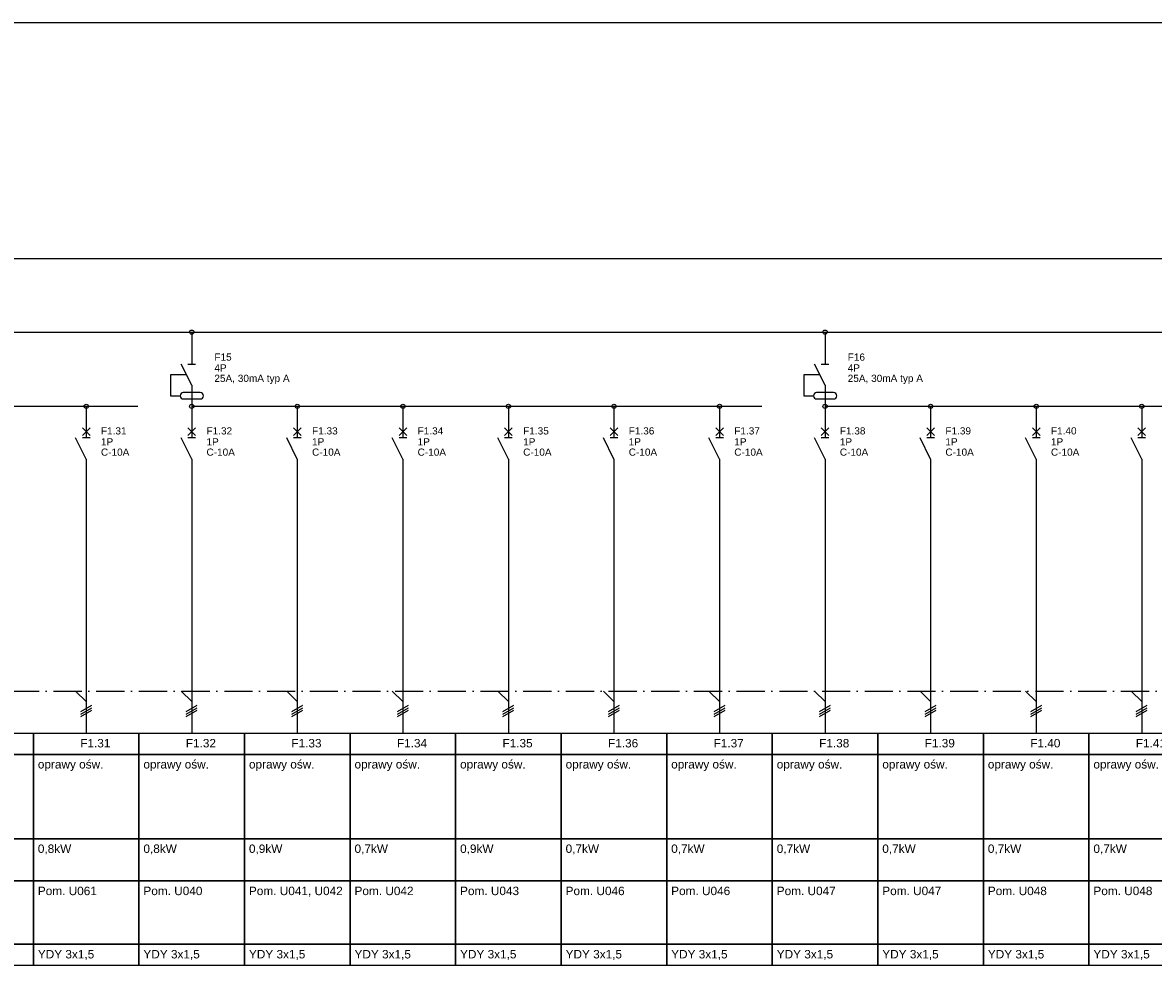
# Model space of a CAD drawing. Header units: centimetres. Extents: x -4250 to -484, y 169 to 6592.
# Tile 42 of 178: x -1846 to -1605, y 2590 to 2791. Entities that reach past the tile are written whole.
import ezdxf

# ---------------------------------------------------------------- set-up
doc = ezdxf.new("R2010")
doc.units = ezdxf.units.CM
doc.linetypes.add('ACAD_ISO10W100', pattern=[18, 12, -3, 0, -3])
doc.layers.add('1', color=7, linetype='Continuous')
doc.styles.add('ARIAL', font='arial.ttf')

msp = doc.modelspace()

# ---------------------------------------------------------------- linework, layer by layer
msp.add_line((-2707.9374, 2790.5794), (-1101.951, 2790.5794))
at = {"linetype": 'ACAD_ISO10W100', "ltscale": 0.5}
msp.add_lwpolyline([(-2639.9929, 2648.0376), (-1110.951, 2648.0376)], dxfattribs=at)
at = {"color": 1}
for points in [[(-1865.9929, 2639.0286), (-1843.4929, 2639.0286), (-1843.4929, 2634.5286), (-1865.9929, 2634.5286), (-1865.9929, 2639.0286)], [(-1843.4929, 2639.0286), (-1820.9929, 2639.0286), (-1820.9929, 2634.5286), (-1843.4929, 2634.5286), (-1843.4929, 2639.0286)], [(-1820.9929, 2639.0286), (-1798.4929, 2639.0286), (-1798.4929, 2634.5286), (-1820.9929, 2634.5286), (-1820.9929, 2639.0286)], [(-1798.4929, 2639.0286), (-1775.9929, 2639.0286), (-1775.9929, 2634.5286), (-1798.4929, 2634.5286), (-1798.4929, 2639.0286)], [(-1775.9929, 2639.0286), (-1753.4929, 2639.0286), (-1753.4929, 2634.5286), (-1775.9929, 2634.5286), (-1775.9929, 2639.0286)], [(-1753.4929, 2639.0286), (-1730.9929, 2639.0286), (-1730.9929, 2634.5286), (-1753.4929, 2634.5286), (-1753.4929, 2639.0286)], [(-1730.9929, 2639.0286), (-1708.4929, 2639.0286), (-1708.4929, 2634.5286), (-1730.9929, 2634.5286), (-1730.9929, 2639.0286)], [(-1708.4929, 2639.0286), (-1685.9929, 2639.0286), (-1685.9929, 2634.5286), (-1708.4929, 2634.5286), (-1708.4929, 2639.0286)], [(-1685.9929, 2639.0286), (-1663.4929, 2639.0286), (-1663.4929, 2634.5286), (-1685.9929, 2634.5286), (-1685.9929, 2639.0286)], [(-1663.4929, 2639.0286), (-1640.9929, 2639.0286), (-1640.9929, 2634.5286), (-1663.4929, 2634.5286), (-1663.4929, 2639.0286)], [(-1640.9929, 2639.0286), (-1618.4929, 2639.0286), (-1618.4929, 2634.5286), (-1640.9929, 2634.5286), (-1640.9929, 2639.0286)], [(-1618.4929, 2639.0286), (-1595.9929, 2639.0286), (-1595.9929, 2634.5286), (-1618.4929, 2634.5286), (-1618.4929, 2639.0286)], [(-1865.9929, 2634.5286), (-1843.4929, 2634.5286), (-1843.4929, 2616.5286), (-1865.9929, 2616.5286), (-1865.9929, 2634.5286)], [(-1843.4929, 2634.5286), (-1820.9929, 2634.5286), (-1820.9929, 2616.5286), (-1843.4929, 2616.5286), (-1843.4929, 2634.5286)], [(-1820.9929, 2634.5286), (-1798.4929, 2634.5286), (-1798.4929, 2616.5286), (-1820.9929, 2616.5286), (-1820.9929, 2634.5286)], [(-1798.4929, 2634.5286), (-1775.9929, 2634.5286), (-1775.9929, 2616.5286), (-1798.4929, 2616.5286), (-1798.4929, 2634.5286)], [(-1775.9929, 2634.5286), (-1753.4929, 2634.5286), (-1753.4929, 2616.5286), (-1775.9929, 2616.5286), (-1775.9929, 2634.5286)], [(-1753.4929, 2634.5286), (-1730.9929, 2634.5286), (-1730.9929, 2616.5286), (-1753.4929, 2616.5286), (-1753.4929, 2634.5286)], [(-1730.9929, 2634.5286), (-1708.4929, 2634.5286), (-1708.4929, 2616.5286), (-1730.9929, 2616.5286), (-1730.9929, 2634.5286)], [(-1708.4929, 2634.5286), (-1685.9929, 2634.5286), (-1685.9929, 2616.5286), (-1708.4929, 2616.5286), (-1708.4929, 2634.5286)], [(-1685.9929, 2634.5286), (-1663.4929, 2634.5286), (-1663.4929, 2616.5286), (-1685.9929, 2616.5286), (-1685.9929, 2634.5286)], [(-1663.4929, 2634.5286), (-1640.9929, 2634.5286), (-1640.9929, 2616.5286), (-1663.4929, 2616.5286), (-1663.4929, 2634.5286)], [(-1640.9929, 2634.5286), (-1618.4929, 2634.5286), (-1618.4929, 2616.5286), (-1640.9929, 2616.5286), (-1640.9929, 2634.5286)], [(-1618.4929, 2634.5286), (-1595.9929, 2634.5286), (-1595.9929, 2616.5286), (-1618.4929, 2616.5286), (-1618.4929, 2634.5286)], [(-1865.9929, 2616.5286), (-1843.4929, 2616.5286), (-1843.4929, 2607.5286), (-1865.9929, 2607.5286), (-1865.9929, 2616.5286)], [(-1843.4929, 2616.5286), (-1820.9929, 2616.5286), (-1820.9929, 2607.5286), (-1843.4929, 2607.5286), (-1843.4929, 2616.5286)], [(-1820.9929, 2616.5286), (-1798.4929, 2616.5286), (-1798.4929, 2607.5286), (-1820.9929, 2607.5286), (-1820.9929, 2616.5286)], [(-1798.4929, 2616.5286), (-1775.9929, 2616.5286), (-1775.9929, 2607.5286), (-1798.4929, 2607.5286), (-1798.4929, 2616.5286)], [(-1775.9929, 2616.5286), (-1753.4929, 2616.5286), (-1753.4929, 2607.5286), (-1775.9929, 2607.5286), (-1775.9929, 2616.5286)], [(-1753.4929, 2616.5286), (-1730.9929, 2616.5286), (-1730.9929, 2607.5286), (-1753.4929, 2607.5286), (-1753.4929, 2616.5286)], [(-1730.9929, 2616.5286), (-1708.4929, 2616.5286), (-1708.4929, 2607.5286), (-1730.9929, 2607.5286), (-1730.9929, 2616.5286)], [(-1708.4929, 2616.5286), (-1685.9929, 2616.5286), (-1685.9929, 2607.5286), (-1708.4929, 2607.5286), (-1708.4929, 2616.5286)], [(-1685.9929, 2616.5286), (-1663.4929, 2616.5286), (-1663.4929, 2607.5286), (-1685.9929, 2607.5286), (-1685.9929, 2616.5286)], [(-1663.4929, 2616.5286), (-1640.9929, 2616.5286), (-1640.9929, 2607.5286), (-1663.4929, 2607.5286), (-1663.4929, 2616.5286)], [(-1640.9929, 2616.5286), (-1618.4929, 2616.5286), (-1618.4929, 2607.5286), (-1640.9929, 2607.5286), (-1640.9929, 2616.5286)], [(-1618.4929, 2616.5286), (-1595.9929, 2616.5286), (-1595.9929, 2607.5286), (-1618.4929, 2607.5286), (-1618.4929, 2616.5286)], [(-1865.9929, 2607.5286), (-1843.4929, 2607.5286), (-1843.4929, 2594.0286), (-1865.9929, 2594.0286), (-1865.9929, 2607.5286)], [(-1843.4929, 2607.5286), (-1820.9929, 2607.5286), (-1820.9929, 2594.0286), (-1843.4929, 2594.0286), (-1843.4929, 2607.5286)], [(-1820.9929, 2607.5286), (-1798.4929, 2607.5286), (-1798.4929, 2594.0286), (-1820.9929, 2594.0286), (-1820.9929, 2607.5286)], [(-1798.4929, 2607.5286), (-1775.9929, 2607.5286), (-1775.9929, 2594.0286), (-1798.4929, 2594.0286), (-1798.4929, 2607.5286)], [(-1775.9929, 2607.5286), (-1753.4929, 2607.5286), (-1753.4929, 2594.0286), (-1775.9929, 2594.0286), (-1775.9929, 2607.5286)], [(-1753.4929, 2607.5286), (-1730.9929, 2607.5286), (-1730.9929, 2594.0286), (-1753.4929, 2594.0286), (-1753.4929, 2607.5286)], [(-1730.9929, 2607.5286), (-1708.4929, 2607.5286), (-1708.4929, 2594.0286), (-1730.9929, 2594.0286), (-1730.9929, 2607.5286)], [(-1708.4929, 2607.5286), (-1685.9929, 2607.5286), (-1685.9929, 2594.0286), (-1708.4929, 2594.0286), (-1708.4929, 2607.5286)], [(-1685.9929, 2607.5286), (-1663.4929, 2607.5286), (-1663.4929, 2594.0286), (-1685.9929, 2594.0286), (-1685.9929, 2607.5286)], [(-1663.4929, 2607.5286), (-1640.9929, 2607.5286), (-1640.9929, 2594.0286), (-1663.4929, 2594.0286), (-1663.4929, 2607.5286)], [(-1640.9929, 2607.5286), (-1618.4929, 2607.5286), (-1618.4929, 2594.0286), (-1640.9929, 2594.0286), (-1640.9929, 2607.5286)], [(-1618.4929, 2607.5286), (-1595.9929, 2607.5286), (-1595.9929, 2594.0286), (-1618.4929, 2594.0286), (-1618.4929, 2607.5286)], [(-1865.9929, 2594.0286), (-1843.4929, 2594.0286), (-1843.4929, 2589.5286), (-1865.9929, 2589.5286), (-1865.9929, 2594.0286)], [(-1843.4929, 2594.0286), (-1820.9929, 2594.0286), (-1820.9929, 2589.5286), (-1843.4929, 2589.5286), (-1843.4929, 2594.0286)], [(-1820.9929, 2594.0286), (-1798.4929, 2594.0286), (-1798.4929, 2589.5286), (-1820.9929, 2589.5286), (-1820.9929, 2594.0286)], [(-1798.4929, 2594.0286), (-1775.9929, 2594.0286), (-1775.9929, 2589.5286), (-1798.4929, 2589.5286), (-1798.4929, 2594.0286)], [(-1775.9929, 2594.0286), (-1753.4929, 2594.0286), (-1753.4929, 2589.5286), (-1775.9929, 2589.5286), (-1775.9929, 2594.0286)], [(-1753.4929, 2594.0286), (-1730.9929, 2594.0286), (-1730.9929, 2589.5286), (-1753.4929, 2589.5286), (-1753.4929, 2594.0286)], [(-1730.9929, 2594.0286), (-1708.4929, 2594.0286), (-1708.4929, 2589.5286), (-1730.9929, 2589.5286), (-1730.9929, 2594.0286)], [(-1708.4929, 2594.0286), (-1685.9929, 2594.0286), (-1685.9929, 2589.5286), (-1708.4929, 2589.5286), (-1708.4929, 2594.0286)], [(-1685.9929, 2594.0286), (-1663.4929, 2594.0286), (-1663.4929, 2589.5286), (-1685.9929, 2589.5286), (-1685.9929, 2594.0286)], [(-1663.4929, 2594.0286), (-1640.9929, 2594.0286), (-1640.9929, 2589.5286), (-1663.4929, 2589.5286), (-1663.4929, 2594.0286)], [(-1640.9929, 2594.0286), (-1618.4929, 2594.0286), (-1618.4929, 2589.5286), (-1640.9929, 2589.5286), (-1640.9929, 2594.0286)], [(-1618.4929, 2594.0286), (-1595.9929, 2594.0286), (-1595.9929, 2589.5286), (-1618.4929, 2589.5286), (-1618.4929, 2594.0286)]]:
    msp.add_lwpolyline(points, dxfattribs=at)
at = {"layer": '1'}
for p, q in [((-2642.2429, 2740.2418), (-1110.951, 2740.2418)), ((-2581.688, 2724.5376), (-1552.218, 2724.5376)), ((-1944.7429, 2708.751), (-1821.2304, 2708.751)), ((-1809.7429, 2708.751), (-1688.195, 2708.751)), ((-1674.7429, 2708.751), (-1550.9894, 2708.751)), ((-1832.2429, 2693.0003), (-1832.2429, 2639.0286)), ((-1809.7429, 2693.0003), (-1809.7429, 2639.0286)), ((-1787.2429, 2693.0003), (-1787.2429, 2639.0286)), ((-1764.7429, 2693.0003), (-1764.7429, 2639.0286)), ((-1742.2429, 2693.0003), (-1742.2429, 2639.0286)), ((-1719.7429, 2693.0003), (-1719.7429, 2639.0286)), ((-1697.2429, 2693.0003), (-1697.2429, 2639.0286)), ((-1674.7429, 2693.0003), (-1674.7429, 2639.0286)), ((-1652.2429, 2693.0003), (-1652.2429, 2639.0286)), ((-1629.7429, 2693.0003), (-1629.7429, 2639.0286)), ((-1607.2429, 2693.0003), (-1607.2429, 2639.0286)), ((-1834.4929, 2648.0376), (-1832.2429, 2645.7876)), ((-1811.9929, 2648.0376), (-1809.7429, 2645.7876)), ((-1789.4929, 2648.0376), (-1787.2429, 2645.7876)), ((-1766.9929, 2648.0376), (-1764.7429, 2645.7876)), ((-1744.4929, 2648.0376), (-1742.2429, 2645.7876)), ((-1721.9929, 2648.0376), (-1719.7429, 2645.7876)), ((-1699.4929, 2648.0376), (-1697.2429, 2645.7876)), ((-1676.9929, 2648.0376), (-1674.7429, 2645.7876)), ((-1654.4929, 2648.0376), (-1652.2429, 2645.7876)), ((-1631.9929, 2648.0376), (-1629.7429, 2645.7876)), ((-1609.4929, 2648.0376), (-1607.2429, 2645.7876)), ((-1833.4129, 2643.6726), (-1831.0729, 2645.0226)), ((-1833.4129, 2643.1326), (-1831.0729, 2644.4826)), ((-1810.9129, 2643.6726), (-1808.5729, 2645.0226)), ((-1810.9129, 2643.1326), (-1808.5729, 2644.4826)), ((-1788.4129, 2643.6726), (-1786.0729, 2645.0226)), ((-1788.4129, 2643.1326), (-1786.0729, 2644.4826)), ((-1765.9129, 2643.6726), (-1763.5729, 2645.0226)), ((-1765.9129, 2643.1326), (-1763.5729, 2644.4826)), ((-1743.4129, 2643.6726), (-1741.0729, 2645.0226)), ((-1743.4129, 2643.1326), (-1741.0729, 2644.4826)), ((-1720.9129, 2643.6726), (-1718.5729, 2645.0226)), ((-1720.9129, 2643.1326), (-1718.5729, 2644.4826)), ((-1698.4129, 2643.6726), (-1696.0729, 2645.0226)), ((-1698.4129, 2643.1326), (-1696.0729, 2644.4826)), ((-1675.9129, 2643.6726), (-1673.5729, 2645.0226)), ((-1675.9129, 2643.1326), (-1673.5729, 2644.4826)), ((-1653.4129, 2643.6726), (-1651.0729, 2645.0226)), ((-1653.4129, 2643.1326), (-1651.0729, 2644.4826)), ((-1630.9129, 2643.6726), (-1628.5729, 2645.0226)), ((-1630.9129, 2643.1326), (-1628.5729, 2644.4826)), ((-1608.4129, 2643.6726), (-1606.0729, 2645.0226)), ((-1608.4129, 2643.1326), (-1606.0729, 2644.4826)), ((-1833.4129, 2642.5926), (-1831.0729, 2643.9426)), ((-1810.9129, 2642.5926), (-1808.5729, 2643.9426)), ((-1788.4129, 2642.5926), (-1786.0729, 2643.9426)), ((-1765.9129, 2642.5926), (-1763.5729, 2643.9426)), ((-1743.4129, 2642.5926), (-1741.0729, 2643.9426)), ((-1720.9129, 2642.5926), (-1718.5729, 2643.9426)), ((-1698.4129, 2642.5926), (-1696.0729, 2643.9426)), ((-1675.9129, 2642.5926), (-1673.5729, 2643.9426)), ((-1653.4129, 2642.5926), (-1651.0729, 2643.9426)), ((-1630.9129, 2642.5926), (-1628.5729, 2643.9426)), ((-1608.4129, 2642.5926), (-1606.0729, 2643.9426))]:
    msp.add_line(p, q, dxfattribs=at)
at = {"layer": '1', "color": 1}
for p, q in [((-1809.7429, 2724.5763), (-1809.7429, 2722.206)), ((-1809.7429, 2724.501), (-1809.7429, 2722.206)), ((-1674.7429, 2724.5763), (-1674.7429, 2722.206)), ((-1674.7429, 2724.501), (-1674.7429, 2722.206)), ((-1809.7429, 2722.251), (-1809.7429, 2717.751)), ((-1674.7429, 2722.251), (-1674.7429, 2717.751)), ((-1809.7429, 2713.251), (-1811.9929, 2717.751)), ((-1810.5529, 2717.751), (-1808.9329, 2717.751)), ((-1674.7429, 2713.251), (-1676.9929, 2717.751)), ((-1675.5529, 2717.751), (-1673.9329, 2717.751)), ((-1810.8679, 2715.501), (-1814.2429, 2715.501)), ((-1814.2429, 2715.501), (-1814.2429, 2711.001)), ((-1675.8679, 2715.501), (-1679.2429, 2715.501)), ((-1679.2429, 2715.501), (-1679.2429, 2711.001)), ((-1807.9429, 2711.676), (-1811.5429, 2711.676)), ((-1809.7429, 2713.251), (-1809.7429, 2708.751)), ((-1672.9429, 2711.676), (-1676.5429, 2711.676)), ((-1674.7429, 2713.251), (-1674.7429, 2708.751)), ((-1814.2429, 2711.001), (-1812.2179, 2711.001)), ((-1811.5429, 2710.326), (-1807.9429, 2710.326)), ((-1679.2429, 2711.001), (-1677.2179, 2711.001)), ((-1676.5429, 2710.326), (-1672.9429, 2710.326))]:
    msp.add_line(p, q, dxfattribs=at)
at = {"layer": '1', "color": 3}
for p, q in [((-1832.2429, 2708.7503), (-1832.2429, 2706.4553)), ((-1809.7429, 2708.7503), (-1809.7429, 2706.4553)), ((-1787.2429, 2708.7503), (-1787.2429, 2706.4553)), ((-1764.7429, 2708.7503), (-1764.7429, 2706.4553)), ((-1742.2429, 2708.7503), (-1742.2429, 2706.4553)), ((-1719.7429, 2708.7503), (-1719.7429, 2706.4553)), ((-1697.2429, 2708.7503), (-1697.2429, 2706.4553)), ((-1674.7429, 2708.7503), (-1674.7429, 2706.4553)), ((-1652.2429, 2708.7503), (-1652.2429, 2706.4553)), ((-1629.7429, 2708.7503), (-1629.7429, 2706.4553)), ((-1607.2429, 2708.7503), (-1607.2429, 2706.4553)), ((-1832.2429, 2706.5003), (-1832.2429, 2702.0003)), ((-1809.7429, 2706.5003), (-1809.7429, 2702.0003)), ((-1787.2429, 2706.5003), (-1787.2429, 2702.0003)), ((-1764.7429, 2706.5003), (-1764.7429, 2702.0003)), ((-1742.2429, 2706.5003), (-1742.2429, 2702.0003)), ((-1719.7429, 2706.5003), (-1719.7429, 2702.0003)), ((-1697.2429, 2706.5003), (-1697.2429, 2702.0003)), ((-1674.7429, 2706.5003), (-1674.7429, 2702.0003)), ((-1652.2429, 2706.5003), (-1652.2429, 2702.0003)), ((-1629.7429, 2706.5003), (-1629.7429, 2702.0003)), ((-1607.2429, 2706.5003), (-1607.2429, 2702.0003)), ((-1832.2429, 2697.5003), (-1834.4929, 2702.0003)), ((-1831.4329, 2702.5403), (-1833.0529, 2704.1603)), ((-1833.0529, 2702.5403), (-1831.4329, 2704.1603)), ((-1831.4329, 2702.0003), (-1833.0529, 2702.0003)), ((-1809.7429, 2697.5003), (-1811.9929, 2702.0003)), ((-1808.9329, 2702.5403), (-1810.5529, 2704.1603)), ((-1810.5529, 2702.5403), (-1808.9329, 2704.1603)), ((-1808.9329, 2702.0003), (-1810.5529, 2702.0003)), ((-1787.2429, 2697.5003), (-1789.4929, 2702.0003)), ((-1788.0529, 2702.5403), (-1786.4329, 2704.1603)), ((-1786.4329, 2702.5403), (-1788.0529, 2704.1603)), ((-1786.4329, 2702.0003), (-1788.0529, 2702.0003)), ((-1764.7429, 2697.5003), (-1766.9929, 2702.0003)), ((-1765.5529, 2702.5403), (-1763.9329, 2704.1603)), ((-1763.9329, 2702.5403), (-1765.5529, 2704.1603)), ((-1763.9329, 2702.0003), (-1765.5529, 2702.0003)), ((-1742.2429, 2697.5003), (-1744.4929, 2702.0003)), ((-1741.4329, 2702.5403), (-1743.0529, 2704.1603)), ((-1743.0529, 2702.5403), (-1741.4329, 2704.1603)), ((-1741.4329, 2702.0003), (-1743.0529, 2702.0003)), ((-1719.7429, 2697.5003), (-1721.9929, 2702.0003)), ((-1718.9329, 2702.5403), (-1720.5529, 2704.1603)), ((-1720.5529, 2702.5403), (-1718.9329, 2704.1603)), ((-1718.9329, 2702.0003), (-1720.5529, 2702.0003)), ((-1697.2429, 2697.5003), (-1699.4929, 2702.0003)), ((-1698.0529, 2702.5403), (-1696.4329, 2704.1603)), ((-1696.4329, 2702.5403), (-1698.0529, 2704.1603)), ((-1696.4329, 2702.0003), (-1698.0529, 2702.0003)), ((-1674.7429, 2697.5003), (-1676.9929, 2702.0003)), ((-1675.5529, 2702.5403), (-1673.9329, 2704.1603)), ((-1673.9329, 2702.5403), (-1675.5529, 2704.1603)), ((-1673.9329, 2702.0003), (-1675.5529, 2702.0003)), ((-1652.2429, 2697.5003), (-1654.4929, 2702.0003)), ((-1651.4329, 2702.5403), (-1653.0529, 2704.1603)), ((-1653.0529, 2702.5403), (-1651.4329, 2704.1603)), ((-1651.4329, 2702.0003), (-1653.0529, 2702.0003)), ((-1629.7429, 2697.5003), (-1631.9929, 2702.0003)), ((-1628.9329, 2702.5403), (-1630.5529, 2704.1603)), ((-1630.5529, 2702.5403), (-1628.9329, 2704.1603)), ((-1628.9329, 2702.0003), (-1630.5529, 2702.0003)), ((-1607.2429, 2697.5003), (-1609.4929, 2702.0003)), ((-1608.0529, 2702.5403), (-1606.4329, 2704.1603)), ((-1606.4329, 2702.5403), (-1608.0529, 2704.1603)), ((-1606.4329, 2702.0003), (-1608.0529, 2702.0003)), ((-1832.2429, 2697.5003), (-1832.2429, 2693.0003)), ((-1809.7429, 2697.5003), (-1809.7429, 2693.0003)), ((-1787.2429, 2697.5003), (-1787.2429, 2693.0003)), ((-1764.7429, 2697.5003), (-1764.7429, 2693.0003)), ((-1742.2429, 2697.5003), (-1742.2429, 2693.0003)), ((-1719.7429, 2697.5003), (-1719.7429, 2693.0003)), ((-1697.2429, 2697.5003), (-1697.2429, 2693.0003)), ((-1674.7429, 2697.5003), (-1674.7429, 2693.0003)), ((-1652.2429, 2697.5003), (-1652.2429, 2693.0003)), ((-1629.7429, 2697.5003), (-1629.7429, 2693.0003)), ((-1607.2429, 2697.5003), (-1607.2429, 2693.0003))]:
    msp.add_line(p, q, dxfattribs=at)
at = {"layer": '1', "color": 1}
for centre, start, end in [((-1811.5429, 2711.001), 90, 270), ((-1807.9429, 2711.001), 270, 90), ((-1676.5429, 2711.001), 90, 270), ((-1672.9429, 2711.001), 270, 90)]:
    msp.add_arc(centre, 0.675, start, end, dxfattribs=at)
at = {"layer": 'Defpoints', "color": 1, "linetype": 'Continuous'}
for centre in [(-1809.7429, 2724.5763), (-1674.7429, 2724.5763)]:
    msp.add_circle(centre, 0.45, dxfattribs=at)
at = {"layer": 'Defpoints', "color": 3, "linetype": 'Continuous'}
for centre in [(-1832.2429, 2708.7503), (-1809.7429, 2708.7503), (-1809.7429, 2708.7503), (-1787.2429, 2708.7503), (-1764.7429, 2708.7503), (-1764.7429, 2708.7503), (-1742.2429, 2708.7503), (-1719.7429, 2708.7503), (-1719.7429, 2708.7503), (-1697.2429, 2708.7503), (-1674.7429, 2708.7503), (-1674.7429, 2708.7503), (-1674.7429, 2708.7503), (-1674.7429, 2708.7503), (-1652.2429, 2708.7503), (-1629.7429, 2708.7503), (-1629.7429, 2708.7503), (-1607.2429, 2708.7503)]:
    msp.add_circle(centre, 0.45, dxfattribs=at)

# ---------------------------------------------------------------- texts
at = {"color": 1, "style": 'ARIAL'}
for s, p in [('F1.31', (-1833.5119, 2636.0136)), ('F1.32', (-1811.0119, 2636.0136)), ('F1.33', (-1788.5119, 2636.0136)), ('F1.34', (-1766.0119, 2636.0136)), ('F1.35', (-1743.5119, 2636.0136)), ('F1.36', (-1721.0119, 2636.0136)), ('F1.37', (-1698.5119, 2636.0136)), ('F1.38', (-1676.0119, 2636.0136)), ('F1.39', (-1653.5119, 2636.0136)), ('F1.40', (-1631.0119, 2636.0136)), ('F1.41', (-1608.5119, 2636.0136))]:
    msp.add_text(s, height=1.8, dxfattribs=at).set_placement(p)
at = {"color": 1, "linetype": 'Continuous', "char_height": 1.8, "width": 27.81648, "attachment_point": 1, "style": 'ARIAL'}
for s, insert in [('\\fArial|b0|i0|c238|p34;oprawy ośw.', (-1842.5479, 2633.3136)), ('\\fArial|b0|i0|c238|p34;oprawy ośw.', (-1820.0479, 2633.3136)), ('\\fArial|b0|i0|c238|p34;oprawy ośw.', (-1797.5479, 2633.3136)), ('\\fArial|b0|i0|c238|p34;oprawy ośw.', (-1775.0479, 2633.3136)), ('\\fArial|b0|i0|c238|p34;oprawy ośw.', (-1752.5479, 2633.3136)), ('\\fArial|b0|i0|c238|p34;oprawy ośw.', (-1730.0479, 2633.3136)), ('\\fArial|b0|i0|c238|p34;oprawy ośw.', (-1707.5479, 2633.3136)), ('\\fArial|b0|i0|c238|p34;oprawy ośw.', (-1685.0479, 2633.3136)), ('\\fArial|b0|i0|c238|p34;oprawy ośw.', (-1662.5479, 2633.3136)), ('\\fArial|b0|i0|c238|p34;oprawy ośw.', (-1640.0479, 2633.3136)), ('\\fArial|b0|i0|c238|p34;oprawy ośw.', (-1617.5479, 2633.3136)), ('\\fArial|b0|i0|c238|p34;0,8kW', (-1842.5479, 2615.3136)), ('\\fArial|b0|i0|c238|p34;0,8kW', (-1820.0479, 2615.3136)), ('\\fArial|b0|i0|c238|p34;0,9kW', (-1797.5479, 2615.3136)), ('\\fArial|b0|i0|c238|p34;0,7kW', (-1775.0479, 2615.3136)), ('\\fArial|b0|i0|c238|p34;0,9kW', (-1752.5479, 2615.3136)), ('\\fArial|b0|i0|c238|p34;0,7kW', (-1730.0479, 2615.3136)), ('\\fArial|b0|i0|c238|p34;0,7kW', (-1707.5479, 2615.3136)), ('\\fArial|b0|i0|c238|p34;0,7kW', (-1685.0479, 2615.3136)), ('\\fArial|b0|i0|c238|p34;0,7kW', (-1662.5479, 2615.3136)), ('\\fArial|b0|i0|c238|p34;0,7kW', (-1640.0479, 2615.3136)), ('\\fArial|b0|i0|c238|p34;0,7kW', (-1617.5479, 2615.3136)), ('\\fArial|b0|i0|c238|p34;Pom. U061', (-1842.5479, 2606.3136)), ('\\fArial|b0|i0|c238|p34;Pom. U040', (-1820.0479, 2606.3136)), ('\\fArial|b0|i0|c238|p34;Pom. U041, U042', (-1797.5479, 2606.3136)), ('\\fArial|b0|i0|c238|p34;Pom. U042', (-1775.0479, 2606.3136)), ('\\fArial|b0|i0|c238|p34;Pom. U043', (-1752.5479, 2606.3136)), ('\\fArial|b0|i0|c238|p34;Pom. U046', (-1730.0479, 2606.3136)), ('\\fArial|b0|i0|c238|p34;Pom. U046', (-1707.5479, 2606.3136)), ('\\fArial|b0|i0|c238|p34;Pom. U047', (-1685.0479, 2606.3136)), ('\\fArial|b0|i0|c238|p34;Pom. U047', (-1662.5479, 2606.3136)), ('\\fArial|b0|i0|c238|p34;Pom. U048', (-1640.0479, 2606.3136)), ('\\fArial|b0|i0|c238|p34;Pom. U048', (-1617.5479, 2606.3136)), ('{\\fArial|b0|i0|c238|p34;YDY 3x1,5}', (-1842.5479, 2592.8136)), ('{\\fArial|b0|i0|c238|p34;YDY 3x1,5}', (-1820.0479, 2592.8136)), ('{\\fArial|b0|i0|c238|p34;YDY 3x1,5}', (-1797.5479, 2592.8136)), ('{\\fArial|b0|i0|c238|p34;YDY 3x1,5}', (-1775.0479, 2592.8136)), ('{\\fArial|b0|i0|c238|p34;YDY 3x1,5}', (-1752.5479, 2592.8136)), ('{\\fArial|b0|i0|c238|p34;YDY 3x1,5}', (-1730.0479, 2592.8136)), ('{\\fArial|b0|i0|c238|p34;YDY 3x1,5}', (-1707.5479, 2592.8136)), ('{\\fArial|b0|i0|c238|p34;YDY 3x1,5}', (-1685.0479, 2592.8136)), ('{\\fArial|b0|i0|c238|p34;YDY 3x1,5}', (-1662.5479, 2592.8136)), ('{\\fArial|b0|i0|c238|p34;YDY 3x1,5}', (-1640.0479, 2592.8136)), ('{\\fArial|b0|i0|c238|p34;YDY 3x1,5}', (-1617.5479, 2592.8136))]:
    msp.add_mtext(s, dxfattribs=dict(at, insert=insert))
at = {"layer": '1', "color": 1, "style": 'ARIAL'}
for s, p in [('F15', (-1804.9189, 2718.49)), ('F16', (-1669.9189, 2718.49)), ('4P', (-1804.9189, 2716.176)), ('4P', (-1669.9189, 2716.176)), ('25A, 30mA typ A', (-1804.9189, 2713.9594)), ('25A, 30mA typ A', (-1669.9189, 2713.9594))]:
    msp.add_text(s, height=1.53, dxfattribs=at).set_placement(p)
at = {"layer": '1', "color": 3, "style": 'ARIAL'}
for s, p in [('F1.31', (-1829.1019, 2702.7524)), ('F1.32', (-1806.6019, 2702.7524)), ('F1.33', (-1784.1019, 2702.7524)), ('F1.34', (-1761.6019, 2702.7524)), ('F1.35', (-1739.1019, 2702.7524)), ('F1.36', (-1716.6019, 2702.7524)), ('F1.37', (-1694.1019, 2702.7524)), ('F1.38', (-1671.6019, 2702.7524)), ('F1.39', (-1649.1019, 2702.7524)), ('F1.40', (-1626.6019, 2702.7524)), ('C-10A', (-1829.1019, 2698.2203)), ('1P', (-1829.1019, 2700.4253)), ('C-10A', (-1806.6019, 2698.2203)), ('1P', (-1806.6019, 2700.4253)), ('C-10A', (-1784.1019, 2698.2203)), ('1P', (-1784.1019, 2700.4253)), ('C-10A', (-1761.6019, 2698.2203)), ('1P', (-1761.6019, 2700.4253)), ('C-10A', (-1739.1019, 2698.2203)), ('1P', (-1739.1019, 2700.4253)), ('C-10A', (-1716.6019, 2698.2203)), ('1P', (-1716.6019, 2700.4253)), ('C-10A', (-1694.1019, 2698.2203)), ('1P', (-1694.1019, 2700.4253)), ('C-10A', (-1671.6019, 2698.2203)), ('1P', (-1671.6019, 2700.4253)), ('C-10A', (-1649.1019, 2698.2203)), ('1P', (-1649.1019, 2700.4253)), ('C-10A', (-1626.6019, 2698.2203)), ('1P', (-1626.6019, 2700.4253))]:
    msp.add_text(s, height=1.53, dxfattribs=at).set_placement(p)

doc.saveas('drawing.dxf')
